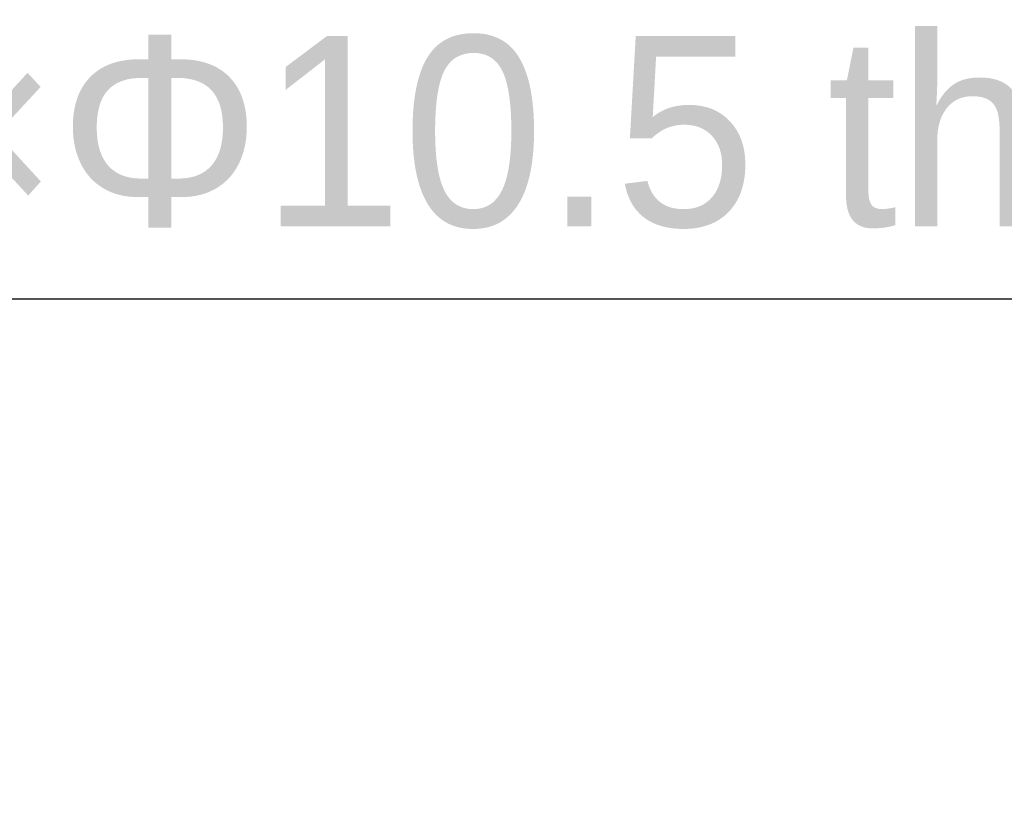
# Model space of a CAD drawing. Header units: millimetres. Extents: x 5828 to 6704, y 123 to 421.
# Tile 146 of 256: x 6383.66 to 6391.43, y 306.76 to 312.91. Entities that reach past the tile are written whole.
import ezdxf
from ezdxf import colors
from ezdxf.entities.mleader import LeaderData, LeaderLine
from ezdxf.math import Vec2, Vec3

# ---------------------------------------------------------------- set-up
doc = ezdxf.new("R2010")
doc.units = ezdxf.units.MM
doc.layers.add('多重引线', color=7, linetype='Continuous')
doc.styles.get("Standard").update_dxf_attribs({"font": 'msyh.ttc'})

msp = doc.modelspace()

# ---------------------------------------------------------------- leaders
at = {"layer": '多重引线'}
ml = msp.add_multileader_mtext('Standard', dxfattribs=at)
ml.set_content('{\\fAlibaba PuHuiTi 3.0 65 Medium|b0|i0|c134|p18;4×\\C256;Φ10.5 through}')
ml.set_leader_properties(linetype='ByLayer')
ml.build(insert=Vec2(0, 0))
ml.multileader.update_dxf_attribs({"text_left_attachment_type": 5, "text_right_attachment_type": 5, "dogleg_length": 2, "arrow_head_size": 1.25})
ctx = ml.context
ctx.base_point, ctx.char_height, ctx.arrow_head_size, ctx.landing_gap_size, ctx.plane_origin = Vec3(6380.0581, 310.7085), 1.5, 1.25, 0.5, Vec3(6406.4179, 306.7646)
ctx.left_attachment, ctx.right_attachment, ctx.text_align_type = 5, 5, 1
notes = []
notes.append((ctx, [(0, (1, 1, 0), (6400.4572, 310.7085), (-1, 0), 2, [(0, [(6406.4179, 306.7646)], 0, [])])]))
ctx.mtext.insert, ctx.mtext.alignment, ctx.mtext.flow_direction = Vec3(6389.2577, 312.7835), 2, 5
for ctx, leaders in notes:
    for number, flags, end, landing, length, lines in leaders:
        leader = LeaderData()
        leader.index, (leader.has_last_leader_line, leader.has_dogleg_vector, leader.attachment_direction) = number, flags
        leader.last_leader_point, leader.dogleg_vector, leader.dogleg_length = Vec3(end), Vec3(landing), length
        for number, points, colour, breaks in lines:
            line = LeaderLine()
            line.index, line.vertices, line.color, line.breaks = number, Vec3.list(points), colors.encode_raw_color(colour), breaks
            leader.lines.append(line)
        ctx.leaders.append(leader)

doc.saveas('drawing.dxf')
